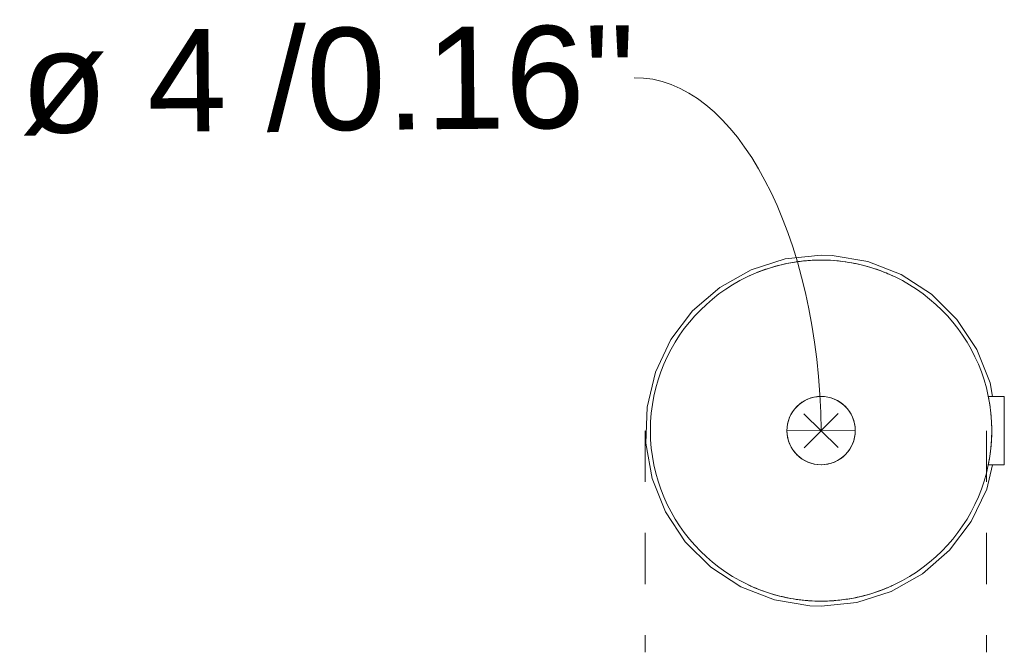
# Model space of a CAD drawing. Header units: millimetres. Extents: x 2216 to 4596, y 810 to 6843.
# Tile 9 of 9: x 4538 to 4596, y 6584 to 6621. Entities that reach past the tile are written whole.
import ezdxf

# ---------------------------------------------------------------- set-up
doc = ezdxf.new("R2010")
doc.units = ezdxf.units.MM
doc.linetypes.add('Dash', pattern=[6, 3, -3])
doc.layers.add('A-ANNO-DIMS', color=7, linetype='Dash', lineweight=9, true_color=0xd2d2d2)
doc.layers.add('A-ANNO-DIMS-2', color=7, linetype='Continuous', lineweight=9)
doc.layers.add('E-LITE-EQPM', color=7, linetype='Continuous', lineweight=20)
doc.styles.add('Arial', font='arial.ttf', dxfattribs={"height": 6})
doc.dimstyles.new('Diameter_-_3mm_Arial', dxfattribs={"dimscale": 304.8, "dimtxt": 6.121556, "dimasz": 0, "dimexe": 0.015748, "dimexo": 0, "dimgap": 0.009843, "dimtad": 1, "dimjust": 3, "dimdec": 0, "dimzin": 0, "dimdsep": 46, "dimtxsty": 'Arial', "dimblk1": 'NONE', "dimblk2": 'NONE', "dimsah": 1, "dimcen": 0.09, "dimadec": 0, "dimazin": 0, "dimtfac": 1, "dimtdec": 4, "dimtix": 1, "dimtmove": 0, "dimatfit": 2, "dimfxl": 1, "dimtvp": 1, "dimtolj": 1, "dimtzin": 0, "dimarcsym": 2})

# ---------------------------------------------------------------- blocks, each defined once
blk = doc.blocks.new('canopy_soporte - canopy-558074-Planta_PDF')
at = {"layer": 'E-LITE-EQPM'}
for p, q in [((9.781, 2.211), (10.737, 2.211)), ((10.737, 0.211), (10.737, 2.211)), ((10.737, -1.789), (10.737, 0.211)), ((-1.215, -1.381), (-1.216, -1.38)), ((10.737, -1.789), (9.781, -1.789))]:
    blk.add_line(p, q, dxfattribs=at)
at = {"layer": 'E-LITE-EQPM', "flags": 128}
for points in [[(0, -10.082), (-2.097, -9.866), (-4.106, -9.227), (-5.943, -8.193), (-7.531, -6.806), (-8.802, -5.124), (-9.705, -3.219), (-10.2, -1.169), (-10.267, 0.938), (-9.904, 3.015), (-9.125, 4.974), (-7.963, 6.733), (-6.467, 8.218), (-4.7, 9.368), (-2.735, 10.134), (-0.656, 10.483), (0, 10.504)], [(0, 10.504), (2.097, 10.288), (4.106, 9.649), (5.943, 8.614), (7.531, 7.227), (8.802, 5.546), (9.705, 3.64), (10.05, 2.211)], [(10.044, -1.789), (9.904, -2.593), (9.125, -4.552), (7.963, -6.311), (6.467, -7.797), (4.7, -8.947), (2.735, -9.712), (0.656, -10.061), (0, -10.082)]]:
    blk.add_lwpolyline(points, dxfattribs=at)
at = {"layer": 'E-LITE-EQPM'}
for radius, start, end in [(10.003, 90, 270), (10.003, 270, 90), (2.003, 90, 270), (2.003, 270, 90)]:
    blk.add_arc((0, 0.211), radius, start, end, dxfattribs=at)
for points, knots in [([(-4.246, 9.268), (-4.173, 9.303), (-3.842, 9.455), (-2.921, 9.813), (-1.482, 10.138), (-0.504, 10.214), (0, 10.214)], [0.1428571, 0.1428571, 0.1428571, 0.1428571, 0.2857143, 0.5714286, 0.7857143, 1, 1, 1, 1]), ([(0, 10.214), (0.336, 10.214), (0.989, 10.181), (2.235, 9.995), (3.194, 9.705), (3.76, 9.482), (3.976, 9.391), (4.114, 9.33), (4.186, 9.296), (4.217, 9.282)], [0, 0, 0, 0, 0.1428571, 0.2857143, 0.5714286, 0.6785714, 0.7321429, 0.7857143, 0.8392857, 0.8392857, 0.8392857, 0.8392857]), ([(9.98, 0.896), (9.987, 0.787), (10.001, 0.533), (10.004, 0.269), (10.003, 0.123)], [0.3888889, 0.3888889, 0.3888889, 0.3888889, 0.4444444, 0.5138889, 0.5138889, 0.5138889, 0.5138889]), ([(9.901, -1.216), (9.893, -1.273), (9.87, -1.421), (9.849, -1.54), (9.838, -1.602)], [0.7531909, 0.7531909, 0.7531909, 0.7531909, 0.7916667, 0.8611111, 0.8611111, 0.8611111, 0.8611111]), ([(0, -9.793), (-0.336, -9.793), (-0.989, -9.759), (-2.235, -9.574), (-3.194, -9.283), (-3.76, -9.061), (-3.976, -8.969), (-4.114, -8.908), (-4.186, -8.875), (-4.217, -8.86)], [0, 0, 0, 0, 0.1428571, 0.2857143, 0.5714286, 0.6785714, 0.7321429, 0.7857143, 0.8392857, 0.8392857, 0.8392857, 0.8392857]), ([(4.246, -8.847), (4.173, -8.881), (3.842, -9.033), (2.921, -9.392), (1.482, -9.716), (0.504, -9.793), (0, -9.793)], [0.1428571, 0.1428571, 0.1428571, 0.1428571, 0.2857143, 0.5714286, 0.7857143, 1, 1, 1, 1])]:
    blk.add_open_spline(points, degree=3, knots=knots, dxfattribs=at)
for points in [[(9.802, 2.211), (9.802, 2.209), (9.806, 2.187), (9.818, 2.129), (9.825, 2.09)], [(9.825, 2.09), (9.833, 2.05), (9.852, 1.95), (9.874, 1.818), (9.885, 1.743)], [(9.92, 1.497), (9.932, 1.408), (9.954, 1.218), (9.972, 1.005), (9.98, 0.896)], [(10.003, 0.123), (10.002, 0.05), (10.001, -0.023), (9.999, -0.095)], [(9.973, -0.565), (9.969, -0.616), (9.965, -0.666), (9.961, -0.715)], [(9.826, -1.668), (9.811, -1.747), (9.802, -1.786), (9.802, -1.789)]]:
    blk.add_open_spline(points, degree=3, dxfattribs=at)
blk = doc.blocks.new('DIMBLOCK11-Planta_PDF')
at = {"layer": 'A-ANNO-DIMS-2', "color": 8, "true_color": 0x787878, "transparency": 16777216}
for p, q in [((4583.951, 6597.922), (4585.969, 6595.94)), ((4583.969, 6595.922), (4585.951, 6597.94)), ((4584.96, 6596.931), (4582.958, 6596.913)), ((4584.96, 6596.931), (4586.963, 6596.949))]:
    blk.add_line(p, q, dxfattribs=at)
for start, end in [(90.51853, 270.51853), (270.51853, 90.51853)]:
    blk.add_arc((4584.96, 6596.931), 2.003, start, end, dxfattribs=at)
blk.add_ellipse((4574.183, 6596.833), major_axis=(-0.188, 20.801), ratio=0.51809, start_param=4.712389, end_param=6.283185, dxfattribs=at)
at = {"layer": 'A-ANNO-DIMS-2', "color": 0, "transparency": 16777216, "insert": (4537.993, 6620.39), "char_height": 6, "width": 43.1711, "attachment_point": 1, "rotation": 0.51853, "line_spacing_factor": 0.941778, "style": 'Arial'}
blk.add_mtext('ø 4 /0.16"', dxfattribs=at)
blk = doc.blocks.new('_None')

msp = doc.modelspace()

# ---------------------------------------------------------------- linework, layer by layer
at = {"layer": 'A-ANNO-DIMS'}
for p, q in [((4574.647, 6596.925), (4574.647, 6583.925)), ((4594.647, 6596.925), (4594.647, 6583.925))]:
    msp.add_line(p, q, dxfattribs=at)

# ---------------------------------------------------------------- block references
at = {"layer": 'E-LITE-EQPM', "extrusion": (0, 0, -1), "rotation": 180}
msp.add_blockref('canopy_soporte - canopy-558074-Planta_PDF', (-4584.96, 6597.142), dxfattribs=at)

# ---------------------------------------------------------------- dimensions: what is measured, and where the dimension line sits
at = {"layer": 'A-ANNO-DIMS', "color": 8, "linetype": 'Continuous', "true_color": 0x787878}
dim = msp.add_diameter_dim_2p(p1=(4586.963, 6596.949), p2=(4582.958, 6596.913), dimstyle='Diameter_-_3mm_Arial', override={"dimpost": 'ø<>'}, dxfattribs=at)
dim.commit()
dim.dimension.update_dxf_attribs({"geometry": 'DIMBLOCK11-Planta_PDF', "text_midpoint": (4584.898, 6603.815)})

doc.saveas('drawing.dxf')
